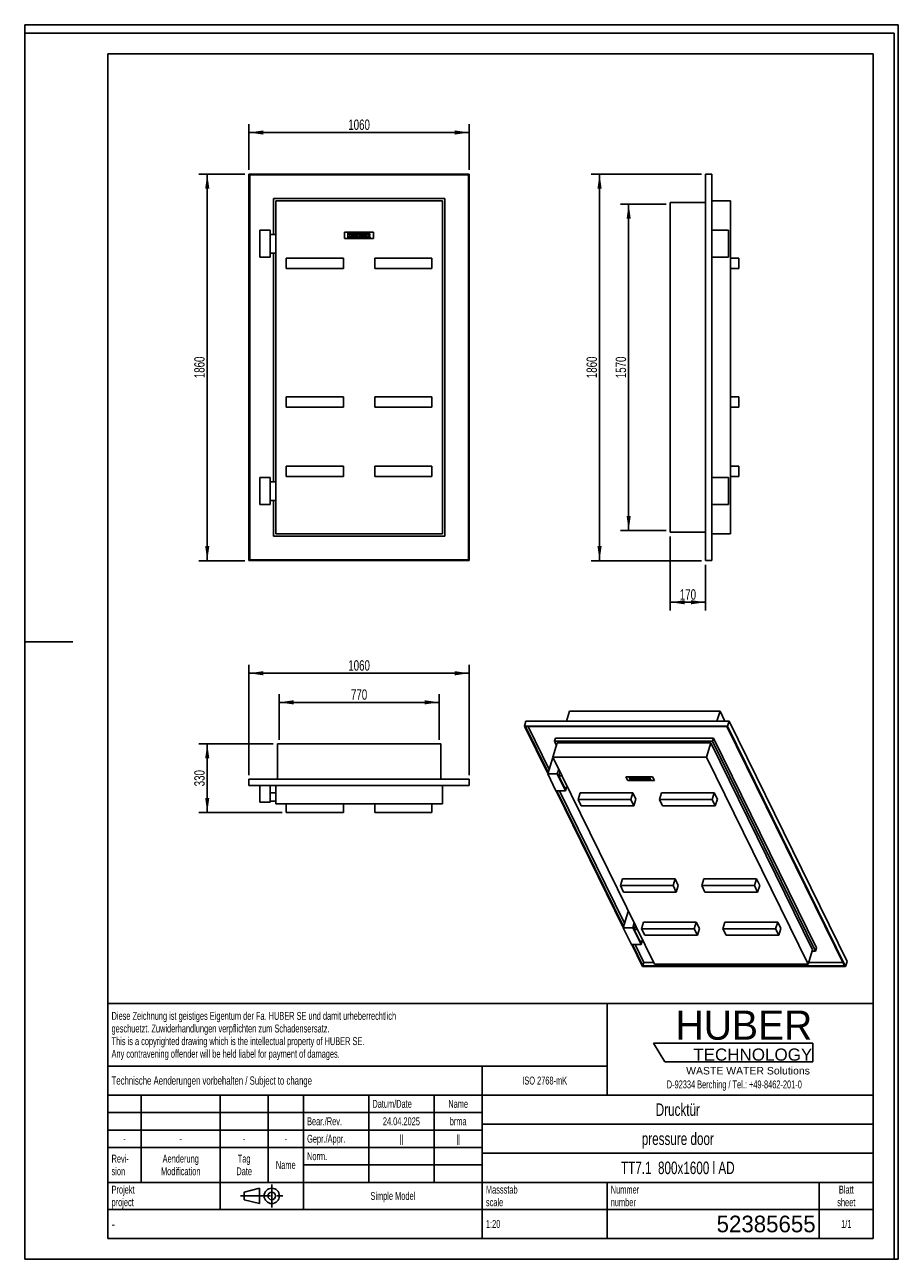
# Model space of a CAD drawing. Header units: millimetres. Extents: x 0 to 4200, y 0 to 5940.
import ezdxf

# ---------------------------------------------------------------- set-up
doc = ezdxf.new("R2010")
doc.units = ezdxf.units.MM
doc.header["$LTSCALE"] = 387.2
doc.linetypes.add('CENTER', pattern=[0.6, 0.375, -0.075, 0.075, -0.075])
doc.layers.get('0').update_dxf_attribs({"linetype": 'CONTINUOUS'})
for name, color, linetype in [('_2D-BEM', 7, 'CONTINUOUS'), ('_KURVEN', 7, 'CONTINUOUS'), ('_ZEICHN_NOTIZEN', 7, 'CONTINUOUS'), ('_ZEICHNUNGSELEM', 7, 'CONTINUOUS'), ('HUBER_Logo_BL0', 7, 'CONTINUOUS')]:
    doc.layers.add(name, color=color, linetype=linetype)
doc.styles.get("Standard").update_dxf_attribs({"font": 'txt', "width": 0.7})
doc.styles.add('TEXTSTYLE_2', font='txt')
doc.styles.add('TEXTSTYLE_3', font='arial.ttf')
doc.styles.add('TEXTSTYLE_4', font='txt', dxfattribs={"width": 0.8})
doc.styles.add('TEXTSTYLE_5', font='txt')
doc.dimstyles.new('DIMSTYLE_1', dxfattribs={"dimtxt": 50, "dimasz": 70, "dimexe": 2, "dimexo": 1, "dimtad": 1, "dimdec": 1, "dimtxsty": 'Standard', "dimblk": '_FILLED', "dimblk1": '_FILLED', "dimblk2": '_FILLED', "dimcen": 0.09, "dimazin": 2, "dimtp": 1.2, "dimtm": 1.2, "dimtfac": 1, "dimtdec": 1, "dimtofl": 0, "dimtmove": 0, "dimatfit": 3, "dimldrblk": '_FILLED', "dimfxl": 1, "dimtolj": 1, "dimarcsym": 0})
doc.dimstyles.new('DIMSTYLE_2', dxfattribs={"dimtxt": 50, "dimasz": 70, "dimexe": 2, "dimexo": 1, "dimtad": 1, "dimdec": 1, "dimtxsty": 'Standard', "dimblk": '_FILLED', "dimblk1": '_FILLED', "dimblk2": '_FILLED', "dimcen": 0.09, "dimazin": 2, "dimtp": 0.5, "dimtm": 0.5, "dimtfac": 1, "dimtdec": 1, "dimtofl": 0, "dimtmove": 0, "dimatfit": 3, "dimldrblk": '_FILLED', "dimfxl": 1, "dimtolj": 1, "dimarcsym": 0})
doc.dimstyles.new('DIMSTYLE_3', dxfattribs={"dimtxt": 50, "dimasz": 70, "dimexe": 2, "dimexo": 1, "dimtad": 1, "dimdec": 1, "dimtxsty": 'Standard', "dimblk": '_FILLED', "dimblk1": '_FILLED', "dimblk2": '_FILLED', "dimcen": 0.09, "dimazin": 2, "dimtp": 0.8, "dimtm": 0.8, "dimtfac": 1, "dimtdec": 1, "dimtofl": 0, "dimtmove": 0, "dimatfit": 3, "dimldrblk": '_FILLED', "dimfxl": 1, "dimtolj": 1, "dimarcsym": 0})

# ---------------------------------------------------------------- blocks, each defined once
blk = doc.blocks.new('HUBER_LOGO_BL0', base_point=(3411.6, 1009.5))
at = {"layer": 'HUBER_Logo_BL0', "color": 5, "linetype": 'Continuous'}
for p, q in [((3788.5, 1040.5), (3023.5, 1040.5)), ((3023.5, 1040.5), (3077.5, 950.5)), ((3788.5, 1040.5), (3788.5, 950.5)), ((3077.5, 950.5), (3788.5, 950.5))]:
    blk.add_line(p, q, dxfattribs=at)
at = {"layer": 'HUBER_Logo_BL0', "color": 2, "linetype": 'Continuous', "attachment_point": 3, "line_spacing_factor": 0.78}
for s, insert, char_height, width, style in [('HUBER\\P\\fArial;\\H58.5;TECHNOLOGY ', (3786.3, 1196.7), 140.4, 775.343, 'TEXTSTYLE_2'), ('WASTE WATER Solutions', (3775.2, 925.3), 36, 594.067, 'TEXTSTYLE_3')]:
    blk.add_mtext(s, dxfattribs=dict(at, insert=insert, char_height=char_height, width=width, style=style))
at = {"layer": 'HUBER_Logo_BL0', "color": 2, "linetype": 'Continuous', "insert": (3411.6, 860.4), "char_height": 38, "width": 1621.786, "attachment_point": 2, "line_spacing_factor": 0.96}
blk.add_mtext('D-92334 Berching / Tel.: +49-8462-201-0', dxfattribs=at)
blk = doc.blocks.new('_FILLED')
at = {"color": 0, "linetype": 'ByBlock'}
blk.add_solid([(0, 0), (-1, 0.143), (-1, -0.143)], dxfattribs=at)
blk = doc.blocks.new('*D1')
at = {"layer": '_2D-BEM', "color": 2, "linetype": 'Continuous', "transparency": 16777216}
for p, q in [((1077.6, 5241.3), (1077.6, 5461.3)), ((1077.6, 5421.3), (1607.6, 5421.3)), ((2137.6, 5421.3), (1607.6, 5421.3)), ((2137.6, 5241.3), (2137.6, 5461.3))]:
    blk.add_line(p, q, dxfattribs=at)
at = {"layer": '_2D-BEM', "color": 2, "linetype": 'Continuous', "transparency": 16777216, "xscale": 70, "yscale": 70, "zscale": 70, "rotation": 180}
blk.add_blockref('_FILLED', (1077.6, 5421.3), dxfattribs=at)
at = {"layer": '_2D-BEM', "color": 2, "linetype": 'Continuous', "transparency": 16777216, "xscale": 70, "yscale": 70, "zscale": 70}
blk.add_blockref('_FILLED', (2137.6, 5421.3), dxfattribs=at)
at = {"layer": '_2D-BEM', "color": 2, "linetype": 'Continuous', "transparency": 16777216, "insert": (1607.6, 5483.8), "char_height": 50, "width": 219.643, "attachment_point": 2, "line_spacing_factor": 0.9}
blk.add_mtext('1060', dxfattribs=at)
blk = doc.blocks.new('*D2')
at = {"layer": '_2D-BEM', "color": 2, "linetype": 'Continuous', "transparency": 16777216}
for p, q in [((1057.6, 5221.3), (837.6, 5221.3)), ((877.6, 5221.3), (877.6, 4291.3)), ((877.6, 3361.3), (877.6, 4291.3)), ((1057.6, 3361.3), (837.6, 3361.3))]:
    blk.add_line(p, q, dxfattribs=at)
at = {"layer": '_2D-BEM', "color": 2, "linetype": 'Continuous', "transparency": 16777216, "xscale": 70, "yscale": 70, "zscale": 70}
for p, rotation in [((877.6, 5221.3), 90), ((877.6, 3361.3), 270)]:
    blk.add_blockref('_FILLED', p, dxfattribs=dict(at, rotation=rotation))
at = {"layer": '_2D-BEM', "color": 2, "linetype": 'Continuous', "transparency": 16777216, "insert": (815.1, 4291.3), "char_height": 50, "width": 219.643, "attachment_point": 2, "rotation": 90, "line_spacing_factor": 0.9}
blk.add_mtext('1860', dxfattribs=at)
blk = doc.blocks.new('*D3')
at = {"layer": '_2D-BEM', "color": 2, "linetype": 'Continuous', "transparency": 16777216}
for p, q in [((1077.6, 2329.7), (1077.6, 2859.7)), ((2137.6, 2329.7), (2137.6, 2859.7)), ((1077.6, 2819.7), (1607.6, 2819.7)), ((2137.6, 2819.7), (1607.6, 2819.7))]:
    blk.add_line(p, q, dxfattribs=at)
at = {"layer": '_2D-BEM', "color": 2, "linetype": 'Continuous', "transparency": 16777216, "xscale": 70, "yscale": 70, "zscale": 70, "rotation": 180}
blk.add_blockref('_FILLED', (1077.6, 2819.7), dxfattribs=at)
at = {"layer": '_2D-BEM', "color": 2, "linetype": 'Continuous', "transparency": 16777216, "xscale": 70, "yscale": 70, "zscale": 70}
blk.add_blockref('_FILLED', (2137.6, 2819.7), dxfattribs=at)
at = {"layer": '_2D-BEM', "color": 2, "linetype": 'Continuous', "transparency": 16777216, "insert": (1607.6, 2882.2), "char_height": 50, "width": 219.643, "attachment_point": 2, "line_spacing_factor": 0.9}
blk.add_mtext('1060', dxfattribs=at)
blk = doc.blocks.new('*D4')
at = {"layer": '_2D-BEM', "color": 2, "linetype": 'Continuous', "transparency": 16777216}
for p, q in [((1194.6, 2479.7), (837.6, 2479.7)), ((877.6, 2479.7), (877.6, 2314.7)), ((877.6, 2149.7), (877.6, 2314.7)), ((1237.6, 2149.7), (837.6, 2149.7))]:
    blk.add_line(p, q, dxfattribs=at)
at = {"layer": '_2D-BEM', "color": 2, "linetype": 'Continuous', "transparency": 16777216, "xscale": 70, "yscale": 70, "zscale": 70}
for p, rotation in [((877.6, 2479.7), 90), ((877.6, 2149.7), 270)]:
    blk.add_blockref('_FILLED', p, dxfattribs=dict(at, rotation=rotation))
at = {"layer": '_2D-BEM', "color": 2, "linetype": 'Continuous', "transparency": 16777216, "insert": (815.1, 2314.7), "char_height": 50, "width": 166.071, "attachment_point": 2, "rotation": 90, "line_spacing_factor": 0.9}
blk.add_mtext('330', dxfattribs=at)
blk = doc.blocks.new('*D5')
at = {"layer": '_2D-BEM', "color": 2, "linetype": 'Continuous', "transparency": 16777216}
for p, q in [((1222.6, 2499.7), (1222.6, 2719.7)), ((1222.6, 2679.7), (1607.6, 2679.7)), ((1992.6, 2679.7), (1607.6, 2679.7)), ((1992.6, 2499.7), (1992.6, 2719.7))]:
    blk.add_line(p, q, dxfattribs=at)
at = {"layer": '_2D-BEM', "color": 2, "linetype": 'Continuous', "transparency": 16777216, "xscale": 70, "yscale": 70, "zscale": 70, "rotation": 180}
blk.add_blockref('_FILLED', (1222.6, 2679.7), dxfattribs=at)
at = {"layer": '_2D-BEM', "color": 2, "linetype": 'Continuous', "transparency": 16777216, "xscale": 70, "yscale": 70, "zscale": 70}
blk.add_blockref('_FILLED', (1992.6, 2679.7), dxfattribs=at)
at = {"layer": '_2D-BEM', "color": 2, "linetype": 'Continuous', "transparency": 16777216, "insert": (1607.6, 2742.2), "char_height": 50, "width": 176.786, "attachment_point": 2, "line_spacing_factor": 0.9}
blk.add_mtext('770', dxfattribs=at)
blk = doc.blocks.new('*D6')
at = {"layer": '_2D-BEM', "color": 2, "linetype": 'Continuous', "transparency": 16777216}
for p, q in [((3083.7, 5076.3), (2863.7, 5076.3)), ((2903.7, 5076.3), (2903.7, 4291.3)), ((2903.7, 3506.3), (2903.7, 4291.3)), ((3083.7, 3506.3), (2863.7, 3506.3))]:
    blk.add_line(p, q, dxfattribs=at)
at = {"layer": '_2D-BEM', "color": 2, "linetype": 'Continuous', "transparency": 16777216, "xscale": 70, "yscale": 70, "zscale": 70}
for p, rotation in [((2903.7, 5076.3), 90), ((2903.7, 3506.3), 270)]:
    blk.add_blockref('_FILLED', p, dxfattribs=dict(at, rotation=rotation))
at = {"layer": '_2D-BEM', "color": 2, "linetype": 'Continuous', "transparency": 16777216, "insert": (2841.2, 4291.3), "char_height": 50, "width": 214.286, "attachment_point": 2, "rotation": 90, "line_spacing_factor": 0.9}
blk.add_mtext('1570', dxfattribs=at)
blk = doc.blocks.new('*D7')
at = {"layer": '_2D-BEM', "color": 2, "linetype": 'Continuous', "transparency": 16777216}
for p, q in [((3103.7, 3478.3), (3103.7, 3121.3)), ((3273.7, 3341.3), (3273.7, 3121.3)), ((3103.7, 3161.3), (3188.7, 3161.3)), ((3273.7, 3161.3), (3188.7, 3161.3))]:
    blk.add_line(p, q, dxfattribs=at)
at = {"layer": '_2D-BEM', "color": 2, "linetype": 'Continuous', "transparency": 16777216, "xscale": 70, "yscale": 70, "zscale": 70, "rotation": 180}
blk.add_blockref('_FILLED', (3103.7, 3161.3), dxfattribs=at)
at = {"layer": '_2D-BEM', "color": 2, "linetype": 'Continuous', "transparency": 16777216, "xscale": 70, "yscale": 70, "zscale": 70}
blk.add_blockref('_FILLED', (3273.7, 3161.3), dxfattribs=at)
at = {"layer": '_2D-BEM', "color": 2, "linetype": 'Continuous', "transparency": 16777216, "insert": (3188.7, 3223.8), "char_height": 50, "width": 160.714, "attachment_point": 2, "line_spacing_factor": 0.9}
blk.add_mtext('170', dxfattribs=at)
blk = doc.blocks.new('*D8')
at = {"layer": '_2D-BEM', "color": 2, "linetype": 'Continuous', "transparency": 16777216}
for p, q in [((3253.7, 5221.3), (2723.7, 5221.3)), ((2763.7, 5221.3), (2763.7, 4291.3)), ((2763.7, 3361.3), (2763.7, 4291.3)), ((3253.7, 3361.3), (2723.7, 3361.3))]:
    blk.add_line(p, q, dxfattribs=at)
at = {"layer": '_2D-BEM', "color": 2, "linetype": 'Continuous', "transparency": 16777216, "xscale": 70, "yscale": 70, "zscale": 70}
for p, rotation in [((2763.7, 5221.3), 90), ((2763.7, 3361.3), 270)]:
    blk.add_blockref('_FILLED', p, dxfattribs=dict(at, rotation=rotation))
at = {"layer": '_2D-BEM', "color": 2, "linetype": 'Continuous', "transparency": 16777216, "insert": (2701.2, 4291.3), "char_height": 50, "width": 219.643, "attachment_point": 2, "rotation": 90, "line_spacing_factor": 0.9}
blk.add_mtext('1860', dxfattribs=at)
blk = doc.blocks.new('PROJEKTIONSMETHODE_1_BL1', base_point=(1140, 305))
at = {"color": 2, "linetype": 'CENTER'}
for p, q in [((1187.7, 360), (1187.7, 250)), ((1037.3, 305), (1242.7, 305))]:
    blk.add_line(p, q, dxfattribs=at)
at = {"color": 2, "linetype": 'Continuous'}
for p, q in [((1055.7, 323.3), (1129, 341.7)), ((1055.7, 286.7), (1055.7, 323.3)), ((1129, 268.3), (1129, 341.7)), ((1055.7, 286.7), (1129, 268.3))]:
    blk.add_line(p, q, dxfattribs=at)
for radius in [36.7, 18.3]:
    blk.add_circle((1187.7, 305), radius, dxfattribs=at)
blk = doc.blocks.new('*T11')
at = {"color": 3, "linetype": 'Continuous'}
for p, q in [((0, 0), (3680, 0)), ((0, 0), (0, -1130)), ((2400, 0), (2400, -440)), ((3680, 0), (3680, -1130)), ((0, -300), (2400, -300)), ((1800, -300), (1800, -1130)), ((0, -440), (3680, -440)), ((160, -440), (160, -860)), ((540, -440), (540, -990)), ((770, -440), (770, -860)), ((940, -440), (940, -990)), ((1254, -440), (1254, -860)), ((1568, -440), (1568, -860)), ((0, -524), (1800, -524)), ((1800, -580), (3680, -580)), ((0, -608), (1800, -608)), ((0, -692), (1800, -692)), ((1800, -720), (3680, -720)), ((940, -776), (1800, -776)), ((0, -860), (3680, -860)), ((2400, -860), (2400, -1130)), ((3420, -860), (3420, -1130)), ((0, -990), (3680, -990)), ((0, -1130), (3680, -1130))]:
    blk.add_line(p, q, dxfattribs=at)
at = {"layer": '_ZEICHN_NOTIZEN', "color": 2, "linetype": 'Continuous', "char_height": 38, "width": 101.333, "attachment_point": 2, "line_spacing_factor": 0.96}
for insert in [(1411, -631), (1684, -631)]:
    blk.add_mtext('||', dxfattribs=dict(at, insert=insert))
at = {"layer": '_ZEICHNUNGSELEM', "color": 2, "linetype": 'Continuous', "line_spacing_factor": 0.96}
for s, insert, char_height, width, attachment_point in [('Diese Zeichnung ist geistiges Eigentum der Fa. HUBER SE und damit urheberrechtlich \\Pgeschuetzt. Zuwiderhandlungen verpflichten zum Schadensersatz.\\PThis is a copyrighted drawing which is the intellectual property of HUBER SE.\\PAny contravening offender will be held liabel for payment of damages.', (17.5, -39.8), 38, 4429.714, 1), ('Technische Aenderungen vorbehalten / Subject to change', (17.5, -350), 40, 3049.524, 1), ('ISO 2768-mK', (2100, -351), 38, 665.905, 2), ('Datum/Date', (1271.5, -463), 38, 584.476, 1), ('Name', (1684, -463), 38, 253.333, 2), ('Drucktür', (2740, -480), 60, 686.857, 2), ('Bear./Rev.', (957.5, -547), 38, 544.667, 1), ('24.04.2025', (1411, -547), 38, 573.619, 2), ('brma', (1684, -547), 38, 242.476, 2), ('-', (80, -631), 38, 68.762, 2), ('-', (350, -631), 38, 68.762, 2), ('-', (655, -631), 38, 68.762, 2), ('-', (855, -631), 38, 68.762, 2), ('Gepr./Appr.', (957.5, -631), 38, 598.952, 1), ('pressure door', (2740, -620), 60, 1120, 2), ('Revi-\\Psion', (17.5, -726.6), 38, 276.857, 1), ('Aenderung\\PModification', (350, -726.6), 38, 606.19, 2), ('Tag\\PDate', (655, -726.6), 38, 235.238, 2), ('Name', (855, -757), 38, 253.333, 2), ('Norm. ', (957.5, -715), 38, 351.048, 1), ('TT7.1  800x1600 l AD ', (2740, -760), 60, 1922.857, 2), ('Projekt\\Pproject', (17.5, -875.6), 38, 367.333, 1), ('Massstab\\Pscale', (1817.5, -875.6), 38, 448.762, 1), ('Nummer\\Pnumber', (2417.5, -875.6), 38, 372.762, 1), ('Blatt\\Psheet', (3550, -875.6), 38, 275.048, 2), ('Simple Model', (1370, -906), 38, 656.857, 2), ('1:20', (1817.5, -1041), 38, 204.476, 1), ('1/1', (3550, -1041), 38, 159.238, 2)]:
    blk.add_mtext(s, dxfattribs=dict(at, insert=insert, char_height=char_height, width=width, attachment_point=attachment_point))
for s, insert, char_height, width, attachment_point, style in [('-', (17.5, -1035), 50, 36.667, 1, 'TEXTSTYLE_4'), ('52385655', (3402.5, -1020), 80, 1173.333, 3, 'TEXTSTYLE_5')]:
    blk.add_mtext(s, dxfattribs=dict(at, insert=insert, char_height=char_height, width=width, attachment_point=attachment_point, style=style))

msp = doc.modelspace()

# ---------------------------------------------------------------- linework, layer by layer
at = {"color": 7, "linetype": 'Continuous'}
for p, q in [((0, 5940), (4200, 5940)), ((0, 0), (0, 5940)), ((0, 5940), (4200, 5940)), ((0, 0), (0, 5940)), ((4200, 0), (4200, 5940)), ((4200, 0), (4200, 5940)), ((1077.59, 5221.32), (1077.59, 3361.32)), ((2137.59, 5221.32), (1077.59, 5221.32)), ((1081.59, 5217.32), (1081.59, 3365.32)), ((2133.59, 5217.32), (1081.59, 5217.32)), ((2133.59, 3365.32), (2133.59, 5217.32)), ((2137.59, 3361.32), (2137.59, 5221.32)), ((3273.69, 3361.32), (3273.69, 5221.32)), ((3273.69, 5221.32), (3303.69, 5221.32)), ((3303.69, 5221.32), (3303.69, 3361.32)), ((1195.59, 5103.32), (2019.59, 5103.32)), ((1195.59, 4931.32), (1195.59, 5103.32)), ((1206.59, 5092.32), (1206.59, 3490.32)), ((2008.59, 5092.32), (1206.59, 5092.32)), ((2008.59, 3490.32), (2008.59, 5092.32)), ((2019.59, 5103.32), (2019.59, 3479.32)), ((3103.69, 3498.32), (3103.69, 5084.32)), ((3273.69, 5084.32), (3103.69, 5084.32)), ((3303.69, 5092.32), (3392.69, 5092.32)), ((3392.69, 5092.32), (3392.69, 3490.32)), ((1130.59, 4951.32), (1130.59, 4821.32)), ((1180.59, 4951.32), (1130.59, 4951.32)), ((1180.59, 4821.32), (1180.59, 4951.32)), ((1180.59, 4931.32), (1206.59, 4931.32)), ((3303.69, 4951.32), (3383.69, 4951.32)), ((3383.69, 4951.32), (3383.69, 4821.32)), ((1130.59, 4821.32), (1180.59, 4821.32)), ((1180.59, 4841.32), (1206.59, 4841.32)), ((1195.59, 3741.32), (1195.59, 4841.32)), ((1257.59, 4766.32), (1257.59, 4816.32)), ((1257.59, 4816.32), (1532.59, 4816.32)), ((1532.59, 4766.32), (1532.59, 4816.32)), ((1682.59, 4766.32), (1682.59, 4816.32)), ((1682.59, 4816.32), (1957.59, 4816.32)), ((1957.59, 4766.32), (1957.59, 4816.32)), ((3303.69, 4821.32), (3383.69, 4821.32)), ((3392.69, 4816.32), (3433.69, 4816.32)), ((3433.69, 4766.32), (3433.69, 4816.32)), ((1257.59, 4766.32), (1532.59, 4766.32)), ((1682.59, 4766.32), (1957.59, 4766.32)), ((3392.69, 4766.32), (3433.69, 4766.32)), ((1257.59, 4149.66), (1257.59, 4099.66)), ((1532.59, 4149.66), (1257.59, 4149.66)), ((1257.59, 4099.66), (1532.59, 4099.66)), ((1532.59, 4099.66), (1532.59, 4149.66)), ((1957.59, 4149.66), (1682.59, 4149.66)), ((1682.59, 4149.66), (1682.59, 4099.66)), ((1682.59, 4099.66), (1957.59, 4099.66)), ((1957.59, 4099.66), (1957.59, 4149.66)), ((3392.69, 4149.66), (3433.69, 4149.66)), ((3392.69, 4099.66), (3433.69, 4099.66)), ((3433.69, 4149.66), (3433.69, 4099.66)), ((1257.59, 3816.32), (1257.59, 3766.32)), ((1532.59, 3816.32), (1257.59, 3816.32)), ((1532.59, 3766.32), (1532.59, 3816.32)), ((1957.59, 3816.32), (1682.59, 3816.32)), ((1682.59, 3816.32), (1682.59, 3766.32)), ((1957.59, 3766.32), (1957.59, 3816.32)), ((3392.69, 3816.32), (3433.69, 3816.32)), ((3433.69, 3816.32), (3433.69, 3766.32)), ((1130.59, 3761.32), (1130.59, 3631.32)), ((1180.59, 3761.32), (1130.59, 3761.32)), ((1180.59, 3631.32), (1180.59, 3761.32)), ((1257.59, 3766.32), (1532.59, 3766.32)), ((1682.59, 3766.32), (1957.59, 3766.32)), ((3303.69, 3761.32), (3383.69, 3761.32)), ((3383.69, 3761.32), (3383.69, 3631.32)), ((3392.69, 3766.32), (3433.69, 3766.32)), ((1180.59, 3741.32), (1206.59, 3741.32)), ((1130.59, 3631.32), (1180.59, 3631.32)), ((1180.59, 3651.32), (1206.59, 3651.32)), ((1195.59, 3479.32), (1195.59, 3651.32)), ((3303.69, 3631.32), (3383.69, 3631.32)), ((2019.59, 3479.32), (1195.59, 3479.32)), ((1206.59, 3490.32), (2008.59, 3490.32)), ((3273.69, 3498.32), (3103.69, 3498.32)), ((3303.69, 3490.32), (3392.69, 3490.32)), ((1077.59, 3361.32), (2137.59, 3361.32)), ((1081.59, 3365.32), (2133.59, 3365.32)), ((3273.69, 3361.32), (3303.69, 3361.32)), ((2604.07, 2589.18), (2618.9, 2637.19)), ((2618.9, 2637.19), (3342.85, 2637.19)), ((3328.02, 2589.18), (3342.85, 2637.19)), ((3342.85, 2637.19), (3366.41, 2589.18)), ((2409.77, 2589.18), (2402.51, 2565.68)), ((2402.51, 2565.68), (2514.83, 2336.81)), ((3378.84, 2565.68), (2402.51, 2565.68)), ((3376.37, 2563.2), (2407.41, 2563.2)), ((2407.41, 2563.2), (2516.25, 2341.42)), ((2409.77, 2589.18), (3386.1, 2589.18)), ((2419.94, 2563.2), (2521.09, 2357.08)), ((3941.31, 1411.98), (3376.37, 2563.2)), ((3386.1, 2589.18), (3378.84, 2565.68)), ((3946.21, 1409.49), (3378.84, 2565.68)), ((3386.1, 2589.18), (3953.47, 1432.99)), ((2552.03, 2508), (2547.19, 2492.33)), ((2552.03, 2508), (3310.99, 2508)), ((3310.99, 2508), (3306.14, 2492.33)), ((3310.99, 2508), (3806.37, 1498.51)), ((1214.59, 2479.75), (2000.59, 2479.75)), ((1214.59, 2309.75), (1214.59, 2479.75)), ((2000.59, 2309.75), (2000.59, 2479.75)), ((2560.68, 2485.5), (2539.13, 2415.78)), ((2556.76, 2472.83), (2547.19, 2492.33)), ((2547.19, 2492.33), (3306.14, 2492.33)), ((3299.37, 2485.5), (2560.68, 2485.5)), ((3299.37, 2485.5), (3277.82, 2415.78)), ((3788.05, 1489.68), (3299.37, 2485.5)), ((3306.14, 2492.33), (3801.53, 1482.84)), ((2538.53, 2413.52), (2514.32, 2335.18)), ((2540.24, 2413.52), (2538.53, 2413.52)), ((2539.13, 2415.78), (3027.81, 1419.96)), ((3277.82, 2415.78), (2539.13, 2415.78)), ((3766.5, 1419.96), (3277.82, 2415.78)), ((2514.32, 2335.18), (2553.98, 2254.37)), ((2560.38, 2335.18), (2514.32, 2335.18)), ((2567.45, 2358.08), (2560.38, 2335.18)), ((2600.03, 2254.37), (2560.38, 2335.18)), ((2573.55, 2345.64), (2567.69, 2326.67)), ((2567.69, 2326.67), (2595.14, 2270.72)), ((2567.69, 2326.67), (2582.86, 2326.67)), ((1077.59, 2309.75), (1077.59, 2279.75)), ((1077.59, 2309.75), (2137.59, 2309.75)), ((2137.59, 2279.75), (1077.59, 2279.75)), ((1130.59, 2279.75), (1130.59, 2199.75)), ((1180.59, 2279.75), (1180.59, 2199.75)), ((1206.59, 2279.75), (1206.59, 2190.75)), ((2008.59, 2279.75), (2008.59, 2190.75)), ((2137.59, 2309.75), (2137.59, 2279.75)), ((2595.14, 2270.72), (2610.32, 2270.72)), ((2605.08, 2270.72), (2600.03, 2254.37)), ((1180.59, 2199.75), (1130.59, 2199.75)), ((1180.59, 2244.75), (1206.59, 2244.75)), ((1180.59, 2204.75), (1206.59, 2204.75)), ((2553.98, 2254.37), (2600.03, 2254.37)), ((2555.28, 2254.37), (2877.83, 1597.09)), ((2558.96, 2254.37), (2879.25, 1601.7)), ((2571.49, 2254.37), (2884.09, 1617.37)), ((2670.3, 2244.22), (2660.37, 2212.1)), ((2675.63, 2181.02), (2660.37, 2212.1)), ((2660.37, 2212.1), (2913.67, 2212.1)), ((2670.3, 2244.22), (2923.59, 2244.22)), ((2913.67, 2212.1), (2923.59, 2244.22)), ((2928.92, 2181.02), (2913.67, 2212.1)), ((2938.84, 2213.14), (2923.59, 2244.22)), ((2928.92, 2181.02), (2938.84, 2213.14)), ((3061.75, 2244.22), (3051.83, 2212.1)), ((3067.08, 2181.02), (3051.83, 2212.1)), ((3051.83, 2212.1), (3305.12, 2212.1)), ((3061.75, 2244.22), (3315.04, 2244.22)), ((3305.12, 2212.1), (3315.04, 2244.22)), ((3320.37, 2181.02), (3305.12, 2212.1)), ((3330.29, 2213.14), (3315.04, 2244.22)), ((3320.37, 2181.02), (3330.29, 2213.14)), ((2008.59, 2190.75), (1206.59, 2190.75)), ((1257.59, 2190.75), (1257.59, 2149.75)), ((1257.59, 2149.75), (1532.59, 2149.75)), ((1532.59, 2149.75), (1532.59, 2190.75)), ((1682.59, 2190.75), (1682.59, 2149.75)), ((1682.59, 2149.75), (1957.59, 2149.75)), ((1957.59, 2149.75), (1957.59, 2190.75)), ((2675.63, 2181.02), (2928.92, 2181.02)), ((3067.08, 2181.02), (3320.37, 2181.02)), ((2873.66, 1829.81), (2863.74, 1797.69)), ((2863.74, 1797.69), (2878.99, 1766.61)), ((3117.03, 1797.69), (2863.74, 1797.69)), ((3126.95, 1829.81), (2873.66, 1829.81)), ((3126.95, 1829.81), (3117.03, 1797.69)), ((3132.28, 1766.61), (3117.03, 1797.69)), ((3142.2, 1798.73), (3126.95, 1829.81)), ((3142.2, 1798.73), (3132.28, 1766.61)), ((3265.11, 1829.81), (3255.19, 1797.69)), ((3255.19, 1797.69), (3270.44, 1766.61)), ((3508.48, 1797.69), (3255.19, 1797.69)), ((3518.4, 1829.81), (3265.11, 1829.81)), ((3518.4, 1829.81), (3508.48, 1797.69)), ((3523.73, 1766.61), (3508.48, 1797.69)), ((3533.66, 1798.73), (3518.4, 1829.81)), ((3533.66, 1798.73), (3523.73, 1766.61)), ((2878.99, 1766.61), (3132.28, 1766.61)), ((3270.44, 1766.61), (3523.73, 1766.61)), ((2901.53, 1673.8), (2877.32, 1595.47)), ((2903.24, 1673.8), (2901.53, 1673.8)), ((2930.45, 1618.36), (2923.38, 1595.47)), ((2936.55, 1605.93), (2930.69, 1586.95)), ((2975.34, 1622.61), (2965.42, 1590.49)), ((3228.63, 1622.61), (2975.34, 1622.61)), ((3228.63, 1622.61), (3218.71, 1590.49)), ((3243.89, 1591.53), (3228.63, 1622.61)), ((3366.79, 1622.61), (3356.87, 1590.49)), ((3620.08, 1622.61), (3366.79, 1622.61)), ((3620.08, 1622.61), (3610.16, 1590.49)), ((3635.34, 1591.53), (3620.08, 1622.61)), ((2877.32, 1595.47), (2916.98, 1514.66)), ((2923.38, 1595.47), (2877.32, 1595.47)), ((2963.03, 1514.66), (2923.38, 1595.47)), ((2930.69, 1586.95), (2958.14, 1531.01)), ((2930.69, 1586.95), (2945.86, 1586.95)), ((2965.42, 1590.49), (2980.67, 1559.41)), ((3218.71, 1590.49), (2965.42, 1590.49)), ((2980.67, 1559.41), (3233.96, 1559.41)), ((3233.96, 1559.41), (3218.71, 1590.49)), ((3243.89, 1591.53), (3233.96, 1559.41)), ((3356.87, 1590.49), (3372.12, 1559.41)), ((3610.16, 1590.49), (3356.87, 1590.49)), ((3372.12, 1559.41), (3625.41, 1559.41)), ((3625.41, 1559.41), (3610.16, 1590.49)), ((3635.34, 1591.53), (3625.41, 1559.41)), ((2916.98, 1514.66), (2963.03, 1514.66)), ((2918.28, 1514.66), (2969.89, 1409.49)), ((2921.96, 1514.66), (2972.35, 1411.98)), ((2934.49, 1514.66), (2977.19, 1427.64)), ((2958.14, 1531.01), (2973.32, 1531.01)), ((2968.08, 1531.01), (2963.03, 1514.66)), ((3788.05, 1489.68), (3766.5, 1419.96)), ((3806.37, 1498.51), (3801.53, 1482.84)), ((2977.19, 1427.64), (2972.35, 1411.98)), ((2977.19, 1427.64), (3024.04, 1427.64)), ((3768.88, 1427.64), (3933.62, 1427.64)), ((3801.53, 1482.84), (3785.93, 1482.84)), ((3953.47, 1432.99), (3946.21, 1409.49)), ((2969.89, 1409.49), (3946.21, 1409.49)), ((2972.35, 1411.98), (3941.31, 1411.98)), ((3027.81, 1419.96), (3766.5, 1419.96)), ((0, 0), (4200, 0)), ((0, 0), (4200, 0))]:
    msp.add_line(p, q, dxfattribs=at)
at = {"color": 3, "linetype": 'Continuous'}
for p, q in [((0, 5900), (0, 2970)), ((4180, 5900), (0, 5900)), ((4180, 5900), (4180, 0)), ((0, 2970), (0, 0)), ((0, 2970), (232, 2970)), ((4180, 0), (0, 0))]:
    msp.add_line(p, q, dxfattribs=at)
at = {"color": 5, "linetype": 'Continuous'}
for p, q in [((400, 5800), (4080, 5800)), ((400, 5800), (400, 100)), ((4080, 5800), (4080, 100)), ((400, 100), (4080, 100))]:
    msp.add_line(p, q, dxfattribs=at)
at = {"layer": '_KURVEN', "color": 4, "linetype": 'Continuous'}
for p, q in [((1537.59, 4941.32), (1677.59, 4941.32)), ((1537.59, 4911.32), (1537.59, 4941.32)), ((1553.5, 4936.32), (1553.5, 4916.32)), ((1559.68, 4936.32), (1553.5, 4936.32)), ((1559.68, 4929.33), (1559.68, 4936.32)), ((1572.64, 4936.32), (1566.43, 4936.32)), ((1566.43, 4936.32), (1566.43, 4929.33)), ((1572.64, 4916.32), (1572.64, 4936.32)), ((1582.92, 4936.32), (1576.76, 4936.32)), ((1576.76, 4936.32), (1576.76, 4924.4)), ((1582.92, 4924.11), (1582.92, 4936.32)), ((1589.76, 4936.32), (1589.76, 4924.11)), ((1595.93, 4936.32), (1589.76, 4936.32)), ((1595.93, 4924.4), (1595.93, 4936.32)), ((1600.03, 4936.32), (1600.03, 4916.32)), ((1611.6, 4936.32), (1600.03, 4936.32)), ((1606.27, 4928.48), (1606.27, 4932.27)), ((1606.27, 4932.27), (1609, 4932.27)), ((1621.74, 4936.32), (1621.74, 4916.32)), ((1638.3, 4936.32), (1621.74, 4936.32)), ((1627.93, 4928.88), (1627.93, 4932.05)), ((1627.93, 4932.05), (1638.3, 4932.05)), ((1638.3, 4932.05), (1638.3, 4936.32)), ((1652.31, 4936.32), (1642.01, 4936.32)), ((1642.01, 4936.32), (1642.01, 4916.32)), ((1648.22, 4928.22), (1648.22, 4932.29)), ((1648.22, 4932.29), (1650.93, 4932.29)), ((1677.59, 4941.32), (1677.59, 4911.32)), ((1677.59, 4911.32), (1537.59, 4911.32)), ((1553.5, 4916.32), (1559.68, 4916.32)), ((1566.43, 4929.33), (1559.68, 4929.33)), ((1559.68, 4916.32), (1559.68, 4924.41)), ((1559.68, 4924.41), (1566.43, 4924.41)), ((1566.43, 4924.41), (1566.43, 4916.32)), ((1566.43, 4916.32), (1572.64, 4916.32)), ((1600.03, 4916.32), (1610.7, 4916.32)), ((1608.95, 4928.48), (1606.27, 4928.48)), ((1606.27, 4924.67), (1609.41, 4924.67)), ((1606.27, 4920.62), (1606.27, 4924.67)), ((1609.42, 4920.62), (1606.27, 4920.62)), ((1621.74, 4916.32), (1638.6, 4916.32)), ((1637.55, 4928.88), (1627.93, 4928.88)), ((1627.93, 4920.85), (1627.93, 4924.8)), ((1627.93, 4924.8), (1637.55, 4924.8)), ((1638.6, 4920.85), (1627.93, 4920.85)), ((1637.55, 4924.8), (1637.55, 4928.88)), ((1638.6, 4916.32), (1638.6, 4920.85)), ((1642.01, 4916.32), (1648.22, 4916.32)), ((1650.82, 4928.22), (1648.22, 4928.22)), ((1648.22, 4916.32), (1648.22, 4924.44)), ((1648.22, 4924.44), (1648.76, 4924.44)), ((1651.4, 4922.44), (1654.7, 4916.32)), ((1654.7, 4916.32), (1661.68, 4916.32)), ((1661.68, 4916.32), (1658.68, 4922.11)), ((2890.07, 2321.92), (3019.01, 2321.92)), ((2899.22, 2303.27), (2890.07, 2321.92)), ((2906.24, 2318.81), (2912.34, 2306.38)), ((2911.94, 2318.81), (2906.24, 2318.81)), ((2914.07, 2314.46), (2911.94, 2318.81)), ((2923.87, 2318.81), (2918.16, 2318.81)), ((2918.16, 2318.81), (2920.29, 2314.46)), ((2929.97, 2306.38), (2923.87, 2318.81)), ((2933.35, 2318.81), (2927.67, 2318.81)), ((2927.67, 2318.81), (2931.3, 2311.4)), ((2937.07, 2311.22), (2933.35, 2318.81)), ((2939.64, 2318.81), (2943.37, 2311.22)), ((2945.32, 2318.81), (2939.64, 2318.81)), ((2948.96, 2311.4), (2945.32, 2318.81)), ((2949.1, 2318.81), (2955.21, 2306.38)), ((2959.76, 2318.81), (2949.1, 2318.81)), ((2969.1, 2318.81), (2975.2, 2306.38)), ((2984.35, 2318.81), (2969.1, 2318.81)), ((2985.65, 2316.15), (2984.35, 2318.81)), ((2997.26, 2318.81), (2987.77, 2318.81)), ((2987.77, 2318.81), (2993.87, 2306.38)), ((3019.01, 2321.92), (3028.17, 2303.27)), ((3028.17, 2303.27), (2899.22, 2303.27)), ((2912.34, 2306.38), (2918.04, 2306.38)), ((2920.29, 2314.46), (2914.07, 2314.46)), ((2918.04, 2306.38), (2915.57, 2311.41)), ((2915.57, 2311.41), (2921.79, 2311.41)), ((2921.79, 2311.41), (2924.26, 2306.38)), ((2924.26, 2306.38), (2929.97, 2306.38)), ((2955.21, 2306.38), (2965.03, 2306.38)), ((2957.24, 2313.93), (2956.08, 2316.29)), ((2956.08, 2316.29), (2958.6, 2316.29)), ((2959.72, 2313.93), (2957.24, 2313.93)), ((2959.64, 2309.05), (2958.4, 2311.57)), ((2958.4, 2311.57), (2961.29, 2311.57)), ((2962.54, 2309.05), (2959.64, 2309.05)), ((2975.2, 2306.38), (2990.73, 2306.38)), ((2977.07, 2314.18), (2976.1, 2316.15)), ((2976.1, 2316.15), (2985.65, 2316.15)), ((2985.93, 2314.18), (2977.07, 2314.18)), ((2979.52, 2309.19), (2978.32, 2311.64)), ((2978.32, 2311.64), (2987.18, 2311.64)), ((2989.35, 2309.19), (2979.52, 2309.19)), ((2987.18, 2311.64), (2985.93, 2314.18)), ((2990.73, 2306.38), (2989.35, 2309.19)), ((2993.87, 2306.38), (2999.59, 2306.38)), ((2995.96, 2313.77), (2994.72, 2316.3)), ((2994.72, 2316.3), (2997.22, 2316.3)), ((2998.36, 2313.77), (2995.96, 2313.77)), ((2999.59, 2306.38), (2997.11, 2311.42)), ((2997.11, 2311.42), (2997.61, 2311.42)), ((3000.65, 2310.18), (3005.56, 2306.38)), ((3005.56, 2306.38), (3011.99, 2306.38)), ((3011.99, 2306.38), (3007.46, 2309.97))]:
    msp.add_line(p, q, dxfattribs=at)
for points in [[(1610.96, 4931.78), (1610.58, 4932.11), (1609.92, 4932.27), (1609, 4932.27)], [(1611.53, 4930.42), (1611.53, 4930.99), (1611.34, 4931.45), (1610.96, 4931.78)], [(1610.96, 4928.97), (1611.34, 4929.3), (1611.53, 4929.79), (1611.53, 4930.42)], [(1611.6, 4936.32), (1613.53, 4936.32), (1615, 4935.85), (1616.04, 4934.89)], [(1616.04, 4934.89), (1617.07, 4933.94), (1617.59, 4932.75), (1617.59, 4931.34)], [(1617.59, 4931.34), (1617.59, 4930.16), (1617.22, 4929.15), (1616.49, 4928.3)], [(1653.24, 4931.76), (1652.83, 4932.11), (1652.05, 4932.29), (1650.93, 4932.29)], [(1652.31, 4936.32), (1654.22, 4936.32), (1655.68, 4936.16), (1656.69, 4935.83)], [(1653.85, 4930.28), (1653.85, 4930.92), (1653.65, 4931.41), (1653.24, 4931.76)], [(1653.46, 4929.12), (1653.72, 4929.45), (1653.85, 4929.84), (1653.85, 4930.28)], [(1656.69, 4935.83), (1657.7, 4935.51), (1658.5, 4934.89), (1659.13, 4934)], [(1659.13, 4934), (1659.75, 4933.12), (1660.06, 4932.04), (1660.06, 4930.77)], [(1660.06, 4930.77), (1660.06, 4929.65), (1659.81, 4928.7), (1659.34, 4927.89)], [(1577.33, 4921.02), (1576.95, 4922.3), (1576.76, 4923.42), (1576.76, 4924.4)], [(1578.64, 4918.71), (1578, 4919.46), (1577.56, 4920.23), (1577.33, 4921.02)], [(1580.77, 4916.99), (1579.99, 4917.4), (1579.28, 4917.98), (1578.64, 4918.71)], [(1583.65, 4916.19), (1582.5, 4916.32), (1581.53, 4916.58), (1580.77, 4916.99)], [(1582.92, 4924.11), (1582.92, 4923.02), (1583.23, 4922.18), (1583.83, 4921.56)], [(1586.84, 4915.98), (1585.86, 4915.98), (1584.79, 4916.05), (1583.65, 4916.19)], [(1583.83, 4921.56), (1584.43, 4920.95), (1585.27, 4920.65), (1586.35, 4920.65)], [(1586.35, 4920.65), (1587.41, 4920.65), (1588.25, 4920.95), (1588.85, 4921.55)], [(1591.16, 4916.65), (1589.96, 4916.22), (1588.52, 4915.98), (1586.84, 4915.98)], [(1588.85, 4921.55), (1589.45, 4922.15), (1589.76, 4923.01), (1589.76, 4924.11)], [(1593.63, 4918.3), (1592.84, 4917.51), (1592.02, 4916.97), (1591.16, 4916.65)], [(1595.37, 4921.06), (1595, 4920.01), (1594.43, 4919.09), (1593.63, 4918.3)], [(1595.93, 4924.4), (1595.93, 4923.21), (1595.74, 4922.11), (1595.37, 4921.06)], [(1608.95, 4928.48), (1609.91, 4928.48), (1610.58, 4928.64), (1610.96, 4928.97)], [(1611.67, 4924.13), (1611.23, 4924.48), (1610.48, 4924.67), (1609.41, 4924.67)], [(1609.42, 4920.62), (1610.48, 4920.62), (1611.23, 4920.8), (1611.67, 4921.18)], [(1613.47, 4916.59), (1612.08, 4916.41), (1611.15, 4916.32), (1610.7, 4916.32)], [(1612.32, 4922.71), (1612.32, 4923.3), (1612.11, 4923.77), (1611.67, 4924.13)], [(1611.67, 4921.18), (1612.11, 4921.56), (1612.32, 4922.07), (1612.32, 4922.71)], [(1615.82, 4917.25), (1615.3, 4916.95), (1614.51, 4916.73), (1613.47, 4916.59)], [(1616.49, 4928.3), (1615.99, 4927.73), (1615.27, 4927.29), (1614.33, 4926.97)], [(1614.33, 4926.97), (1615.76, 4926.61), (1616.81, 4926.02), (1617.5, 4925.18)], [(1617.79, 4919.22), (1617.3, 4918.38), (1616.65, 4917.73), (1615.82, 4917.25)], [(1617.5, 4925.18), (1618.18, 4924.33), (1618.52, 4923.28), (1618.52, 4922.01)], [(1618.52, 4922.01), (1618.52, 4920.98), (1618.27, 4920.04), (1617.79, 4919.22)], [(1650.27, 4923.97), (1649.83, 4924.28), (1649.32, 4924.44), (1648.76, 4924.44)], [(1651.4, 4922.44), (1650.97, 4923.23), (1650.61, 4923.73), (1650.27, 4923.97)], [(1650.82, 4928.22), (1651.1, 4928.22), (1651.64, 4928.3), (1652.46, 4928.48)], [(1652.46, 4928.48), (1652.87, 4928.58), (1653.2, 4928.78), (1653.46, 4929.12)], [(1657.39, 4925.93), (1656.87, 4925.61), (1656.14, 4925.36), (1655.22, 4925.15)], [(1655.22, 4925.15), (1655.95, 4924.89), (1656.5, 4924.65), (1656.83, 4924.4)], [(1656.83, 4924.4), (1657.06, 4924.24), (1657.39, 4923.9), (1657.82, 4923.35)], [(1659.34, 4927.89), (1658.87, 4927.09), (1658.22, 4926.43), (1657.39, 4925.93)], [(1657.82, 4923.35), (1658.25, 4922.82), (1658.53, 4922.41), (1658.68, 4922.11)], [(2959.76, 2318.81), (2961.53, 2318.81), (2963.03, 2318.51), (2964.28, 2317.92)], [(2964.28, 2317.92), (2965.53, 2317.33), (2966.37, 2316.59), (2966.8, 2315.71)], [(2997.26, 2318.81), (2999.02, 2318.81), (3000.41, 2318.71), (3001.44, 2318.5)], [(3001.44, 2318.5), (3002.47, 2318.3), (3003.4, 2317.92), (3004.24, 2317.37)], [(3004.24, 2317.37), (3005.08, 2316.82), (3005.7, 2316.15), (3006.09, 2315.36)], [(2932.86, 2309.29), (2932.12, 2310.09), (2931.6, 2310.79), (2931.3, 2311.4)], [(2934.78, 2307.86), (2933.95, 2308.33), (2933.32, 2308.8), (2932.86, 2309.29)], [(2937.26, 2306.79), (2936.42, 2307.05), (2935.59, 2307.4), (2934.78, 2307.86)], [(2937.07, 2311.22), (2937.4, 2310.54), (2937.94, 2310.02), (2938.68, 2309.63)], [(2940.16, 2306.29), (2939.06, 2306.38), (2938.09, 2306.54), (2937.26, 2306.79)], [(2938.68, 2309.63), (2939.42, 2309.25), (2940.29, 2309.07), (2941.28, 2309.07)], [(2943.16, 2306.16), (2942.25, 2306.16), (2941.25, 2306.21), (2940.16, 2306.29)], [(2941.28, 2309.07), (2942.26, 2309.07), (2942.94, 2309.25), (2943.31, 2309.62)], [(2946.93, 2306.58), (2945.97, 2306.31), (2944.7, 2306.16), (2943.16, 2306.16)], [(2943.31, 2309.62), (2943.68, 2310), (2943.7, 2310.53), (2943.37, 2311.22)], [(2948.71, 2307.61), (2948.22, 2307.11), (2947.63, 2306.78), (2946.93, 2306.58)], [(2949.46, 2309.32), (2949.44, 2308.67), (2949.2, 2308.1), (2948.71, 2307.61)], [(2948.96, 2311.4), (2949.32, 2310.66), (2949.48, 2309.97), (2949.46, 2309.32)], [(2960.56, 2315.99), (2960.1, 2316.19), (2959.45, 2316.29), (2958.6, 2316.29)], [(2959.72, 2313.93), (2960.59, 2313.93), (2961.16, 2314.03), (2961.41, 2314.24)], [(2961.5, 2315.14), (2961.32, 2315.49), (2961.01, 2315.78), (2960.56, 2315.99)], [(2963.54, 2311.23), (2963.03, 2311.45), (2962.28, 2311.57), (2961.29, 2311.57)], [(2961.41, 2314.24), (2961.66, 2314.44), (2961.69, 2314.75), (2961.5, 2315.14)], [(2962.54, 2309.05), (2963.52, 2309.05), (2964.16, 2309.16), (2964.44, 2309.4)], [(2964.58, 2310.35), (2964.4, 2310.71), (2964.05, 2311.01), (2963.54, 2311.23)], [(2964.44, 2309.4), (2964.73, 2309.63), (2964.77, 2309.95), (2964.58, 2310.35)], [(2967.5, 2306.54), (2966.28, 2306.43), (2965.45, 2306.38), (2965.03, 2306.38)], [(2966.71, 2313.82), (2966.43, 2313.47), (2965.9, 2313.2), (2965.13, 2312.99)], [(2965.13, 2312.99), (2966.56, 2312.77), (2967.7, 2312.41), (2968.59, 2311.88)], [(2966.8, 2315.71), (2967.16, 2314.98), (2967.13, 2314.35), (2966.71, 2313.82)], [(2969.46, 2306.95), (2969.07, 2306.77), (2968.41, 2306.63), (2967.5, 2306.54)], [(2968.59, 2311.88), (2969.47, 2311.35), (2970.11, 2310.7), (2970.5, 2309.91)], [(2970.68, 2308.18), (2970.48, 2307.66), (2970.08, 2307.25), (2969.46, 2306.95)], [(2970.5, 2309.91), (2970.81, 2309.27), (2970.87, 2308.68), (2970.68, 2308.18)], [(2999.5, 2315.97), (2999.02, 2316.19), (2998.25, 2316.3), (2997.22, 2316.3)], [(2999.15, 2311.13), (2998.64, 2311.32), (2998.13, 2311.42), (2997.61, 2311.42)], [(2998.36, 2313.77), (2998.61, 2313.77), (2999.09, 2313.82), (2999.79, 2313.94)], [(3000.65, 2310.18), (3000.02, 2310.67), (2999.53, 2310.98), (2999.15, 2311.13)], [(3000.52, 2315.05), (3000.32, 2315.45), (2999.99, 2315.76), (2999.5, 2315.97)], [(2999.79, 2313.94), (3000.13, 2313.99), (3000.37, 2314.12), (3000.51, 2314.33)], [(3000.51, 2314.33), (3000.65, 2314.54), (3000.65, 2314.78), (3000.52, 2315.05)], [(3005.11, 2312.35), (3004.72, 2312.15), (3004.13, 2311.99), (3003.34, 2311.86)], [(3003.34, 2311.86), (3004.1, 2311.7), (3004.68, 2311.55), (3005.05, 2311.4)], [(3005.05, 2311.4), (3005.32, 2311.3), (3005.72, 2311.08), (3006.29, 2310.74)], [(3006.3, 2313.57), (3006.12, 2313.07), (3005.71, 2312.66), (3005.11, 2312.35)], [(3006.09, 2315.36), (3006.43, 2314.66), (3006.49, 2314.07), (3006.3, 2313.57)], [(3006.29, 2310.74), (3006.84, 2310.41), (3007.23, 2310.16), (3007.46, 2309.97)]]:
    msp.add_open_spline(points, degree=3, dxfattribs=at)

# ---------------------------------------------------------------- block references
msp.add_blockref('*T11', (400, 1230))
at = {"color": 2, "linetype": 'Continuous'}
msp.add_blockref('PROJEKTIONSMETHODE_1_BL1', (1140, 305), dxfattribs=at)
at = {"layer": 'HUBER_Logo_BL0'}
msp.add_blockref('HUBER_LOGO_BL0', (3411.59, 1009.55), dxfattribs=at)

# ---------------------------------------------------------------- dimensions: what is measured, and where the dimension line sits
at = {"layer": '_2D-BEM', "color": 2, "linetype": 'Continuous'}
for base, p1, p2, dimstyle, picture, middle in [((2137.59, 5421.32), (1077.59, 5240.32), (2137.59, 5240.32), 'DIMSTYLE_1', '*D1', (1600.45, 5421.32)), ((2137.59, 2819.75), (1077.59, 2328.75), (2137.59, 2328.75), 'DIMSTYLE_1', '*D3', (1600.45, 2819.75)), ((1992.59, 2679.75), (1222.59, 2498.75), (1992.59, 2498.75), 'DIMSTYLE_3', '*D5', (1600.45, 2679.75))]:
    dim = msp.add_linear_dim(base=base, p1=p1, p2=p2, dimstyle=dimstyle, dxfattribs=at)
    dim.commit()
    dim.dimension.update_dxf_attribs({"geometry": picture, "text_midpoint": middle, "dimtype": 160})
for base, p1, p2, angle, dimstyle, picture, middle in [((877.59, 3361.32), (1058.59, 5221.32), (1058.59, 3361.32), 270, 'DIMSTYLE_1', '*D2', (877.59, 4284.18)), ((2763.69, 5221.32), (3254.69, 3361.32), (3254.69, 5221.32), 90, 'DIMSTYLE_1', '*D8', (2763.69, 4284.18)), ((2903.69, 5076.32), (3084.69, 3506.32), (3084.69, 5076.32), 90, 'DIMSTYLE_1', '*D6', (2903.69, 4284.18)), ((3103.69, 3161.32), (3273.69, 3342.32), (3103.69, 3479.32), 180, 'DIMSTYLE_2', '*D7', (3181.55, 3161.32)), ((877.59, 2149.75), (1195.59, 2479.75), (1238.59, 2149.75), 270, 'DIMSTYLE_2', '*D4', (877.59, 2307.6))]:
    dim = msp.add_linear_dim(base=base, p1=p1, p2=p2, angle=angle, dimstyle=dimstyle, dxfattribs=at)
    dim.commit()
    dim.dimension.update_dxf_attribs({"geometry": picture, "text_midpoint": middle, "dimtype": 160})

doc.saveas('drawing.dxf')
